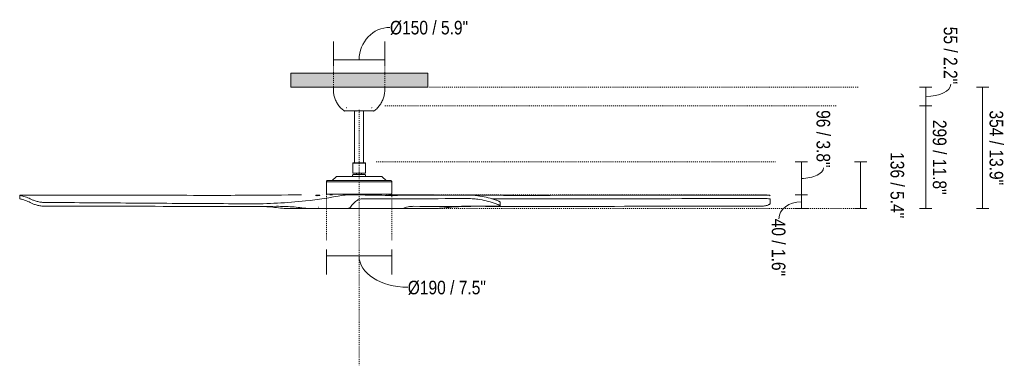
# Model space of a CAD drawing. Header units: millimetres. Extents: x 5604 to 14136, y -3258 to 7795.
# Tile 2 of 3: x 5604 to 8477, y 1189 to 2197. Entities that reach past the tile are written whole.
import ezdxf

# ---------------------------------------------------------------- set-up
doc = ezdxf.new("R2010")
doc.units = ezdxf.units.MM
doc.linetypes.add('Dash', pattern=[6, 3, -3])
for name, color, linetype, lineweight in [('Aparatos eléctricos', 7, 'Continuous', 15), ('Cotas', 7, 'Continuous', 9), ('Cotas-18', 7, 'Continuous', 9), ('Lighthing Fixture Detail Wide Black', 7, 'Continuous', 20), ('Techos', 7, 'Continuous', 15)]:
    doc.layers.add(name, color=color, linetype=linetype, lineweight=lineweight)
doc.layers.add('Lighthing Fixture Dim Grey Dash', color=7, linetype='Dash', lineweight=15, true_color=0xd2d2d2)
doc.styles.add('Arial Narrow', font='ARIALN.TTF', dxfattribs={"height": 39.6})
doc.dimstyles.new('FARO_-_2_2mm_Arial_Narrow_mm_Inch_Left', dxfattribs={"dimscale": 304.8, "dimtxt": 40.527867, "dimasz": 0, "dimexe": 0.177165, "dimexo": 0.0625, "dimgap": 0.029528, "dimtad": 1, "dimdec": 0, "dimzin": 0, "dimdsep": 46, "dimtxsty": 'Arial Narrow', "dimblk1": 'NONE', "dimblk2": 'NONE', "dimsah": 1, "dimcen": 0.09, "dimadec": 0, "dimazin": 0, "dimtfac": 1, "dimtdec": 4, "dimtix": 1, "dimtmove": 1, "dimatfit": 3, "dimfxl": 0.059055, "dimfxlon": 1, "dimtvp": 1, "dimtolj": 1, "dimtzin": 0, "dimarcsym": 2})
doc.dimstyles.new('FARO_-_2_2mm_Arial_Narrow_mm_Inch_Right', dxfattribs={"dimscale": 304.8, "dimtxt": 40.527867, "dimasz": 0, "dimexe": 0.059055, "dimexo": 0.0625, "dimgap": 0.029528, "dimtad": 1, "dimdec": 0, "dimzin": 0, "dimdsep": 46, "dimtxsty": 'Arial Narrow', "dimblk1": 'NONE', "dimblk2": 'NONE', "dimsah": 1, "dimcen": 0.09, "dimadec": 0, "dimazin": 0, "dimtfac": 1, "dimtdec": 4, "dimtix": 1, "dimtmove": 0, "dimatfit": 3, "dimfxl": 0.059055, "dimfxlon": 1, "dimtvp": 1, "dimtolj": 1, "dimtzin": 0, "dimarcsym": 2})
doc.dimstyles.new('FARO_-_2_2mm_Arial_Narrow_mm_Inch_Right_1', dxfattribs={"dimscale": 304.8, "dimtxt": 40.527867, "dimasz": 0, "dimexe": 0.059055, "dimexo": 0.0625, "dimgap": 0.029528, "dimtad": 1, "dimdec": 0, "dimzin": 0, "dimdsep": 46, "dimtxsty": 'Arial Narrow', "dimblk1": 'NONE', "dimblk2": 'NONE', "dimsah": 1, "dimcen": 0.09, "dimadec": 0, "dimazin": 0, "dimtfac": 1, "dimtdec": 4, "dimtix": 1, "dimtmove": 2, "dimatfit": 3, "dimfxl": 0.059055, "dimfxlon": 1, "dimtvp": 1, "dimtolj": 1, "dimtzin": 0, "dimarcsym": 2})
doc.dimstyles.new('FARO_-_2_2mm_Arial_Narrow_mm_Inch_Right_2', dxfattribs={"dimscale": 304.8, "dimtxt": 40.527867, "dimasz": 0, "dimexe": 0.059055, "dimexo": 0.0625, "dimgap": 0.029528, "dimtad": 1, "dimdec": 0, "dimzin": 0, "dimdsep": 46, "dimtxsty": 'Arial Narrow', "dimblk1": 'NONE', "dimblk2": 'NONE', "dimsah": 1, "dimcen": 0.09, "dimadec": 0, "dimazin": 0, "dimtfac": 1, "dimtdec": 4, "dimtix": 1, "dimtmove": 1, "dimatfit": 3, "dimfxl": 0.059055, "dimfxlon": 1, "dimtvp": 1, "dimtolj": 1, "dimtzin": 0, "dimarcsym": 2})

# ---------------------------------------------------------------- blocks, each defined once
blk = doc.blocks.new('34192 - 33461A ANDROS Anodized white ceiling fan-545737-Alzado_PDF')
at = {"layer": 'Aparatos eléctricos'}
for p, q in [((6519.3, 2000), (6519.3, 1993)), ((6669.3, 1993), (6669.3, 2000)), ((6550.8, 1930.4), (6637.9, 1930.4)), ((6581, 1930), (6581, 1779.6)), ((6584.7, 1930), (6586, 1930)), ((6594.3, 1930), (6595.8, 1930)), ((6607.6, 1779.6), (6607.6, 1930)), ((6576.9, 1779.6), (6575.9, 1778.6)), ((6575.9, 1778.6), (6575.9, 1748.6)), ((6575.9, 1778.6), (6612.8, 1778.6)), ((6576.9, 1779.6), (6611.7, 1779.6)), ((6612.8, 1778.6), (6611.7, 1779.6)), ((6612.8, 1748.6), (6612.8, 1778.6)), ((6499.2, 1724.2), (6499.2, 1691)), ((6499.2, 1724.2), (6689.5, 1724.2)), ((6527.3, 1738.7), (6515.3, 1727.6)), ((6529.6, 1739.6), (6532.3, 1739.6)), ((6529.6, 1739.6), (6659.1, 1739.6)), ((6575.5, 1742.3), (6575.5, 1739.6)), ((6575.9, 1748.6), (6612.8, 1748.6)), ((6586.9, 1748.6), (6586.9, 1745.6)), ((6601.8, 1745.6), (6601.8, 1748.6)), ((6613.2, 1739.6), (6613.2, 1742.3)), ((6654.2, 1739.6), (6659.1, 1739.6)), ((6673.4, 1727.6), (6661.4, 1738.7)), ((6689.5, 1691), (6689.5, 1724.2)), ((5604.3, 1684.7), (5604.3, 1674.4)), ((6487.9, 1685.8), (6487.9, 1685.8)), ((6509.4, 1685.8), (6509.1, 1685.8)), ((6512.2, 1687.7), (6514.2, 1685.8)), ((6559.6, 1685.6), (6559.6, 1685.8)), ((6569.2, 1685.8), (6559.6, 1685.8)), ((6569.2, 1685.8), (6589.1, 1685.8)), ((6646.1, 1685.8), (6646.3, 1685.8)), ((6646.5, 1685.8), (6648.4, 1685.8)), ((6674.5, 1685.8), (6676.5, 1687.7)), ((6684.3, 1685.8), (6680.3, 1685.8)), ((6684.3, 1685.5), (6684.3, 1685.8)), ((6696.3, 1685.8), (6684.3, 1685.8)), ((6696.3, 1685.8), (6759, 1685.8)), ((7793.8, 1661.6), (7793.8, 1668.2)), ((6444.7, 1645.8), (6376, 1645.8)), ((6546.9, 1645.8), (6444.7, 1645.8)), ((6560.3, 1645.8), (6546.9, 1645.8)), ((6562.3, 1645.8), (6561, 1645.8)), ((7006.1, 1653.2), (7006.1, 1664.2))]:
    blk.add_line(p, q, dxfattribs=at)
at = {"layer": 'Aparatos eléctricos', "flags": 128}
for points in [[(6550.8, 1930.4), (6548.4, 1932.3), (6546, 1934.3), (6543.7, 1936.4), (6541.4, 1938.6), (6539.3, 1940.9), (6537.3, 1943.2), (6535.3, 1945.7), (6533.5, 1948.2), (6531.8, 1950.8), (6530.1, 1953.4), (6528.6, 1956.2), (6527.2, 1958.9), (6525.9, 1961.8), (6524.7, 1964.7), (6523.6, 1967.6), (6522.6, 1970.5), (6521.8, 1973.5), (6521.1, 1976.6), (6520.5, 1979.6), (6520, 1982.7), (6519.7, 1985.8), (6519.5, 1988.9), (6519.4, 1992.1), (6519.3, 1993)], [(6669.3, 1993), (6669.3, 1989.9), (6669.1, 1986.8), (6668.8, 1983.7), (6668.4, 1980.6), (6667.8, 1977.5), (6667.1, 1974.5), (6666.3, 1971.4), (6665.4, 1968.5), (6664.3, 1965.5), (6663.2, 1962.6), (6661.9, 1959.8), (6660.5, 1957), (6659, 1954.3), (6657.4, 1951.6), (6655.7, 1949), (6653.9, 1946.4), (6652, 1944), (6650, 1941.6), (6647.9, 1939.3), (6645.7, 1937.1), (6643.4, 1934.9), (6641.1, 1932.9), (6638.6, 1931), (6637.9, 1930.4)], [(6552, 1930), (6551.9, 1930), (6551.9, 1930), (6551.8, 1930), (6551.7, 1930), (6551.6, 1930), (6551.5, 1930.1), (6551.5, 1930.1), (6551.4, 1930.1), (6551.3, 1930.1), (6551.3, 1930.2), (6551.2, 1930.2), (6551.1, 1930.2), (6551.1, 1930.3), (6551, 1930.3), (6550.9, 1930.3), (6550.9, 1930.4), (6550.8, 1930.4)], [(6557.8, 1940), (6557.8, 1940), (6557.7, 1940), (6557.7, 1940), (6557.6, 1940), (6557.6, 1940), (6557.6, 1940), (6557.5, 1940), (6557.5, 1940), (6557.5, 1940), (6557.4, 1940.1), (6557.4, 1940.1), (6557.3, 1940.1), (6557.3, 1940.1), (6557.3, 1940.1), (6557.2, 1940.2), (6557.2, 1940.2)], [(6558.2, 1940), (6558, 1940), (6557.9, 1940), (6557.8, 1940)], [(6557.9, 1940), (6558, 1940), (6558.1, 1940), (6558.3, 1940)], [(6630.3, 1940), (6630.5, 1940), (6630.7, 1940), (6630.8, 1940), (6630.8, 1940)], [(6630.8, 1940), (6630.7, 1940), (6630.6, 1940)], [(6631.5, 1940.2), (6631.5, 1940.2), (6631.4, 1940.1), (6631.4, 1940.1), (6631.4, 1940.1), (6631.3, 1940.1), (6631.3, 1940.1), (6631.2, 1940), (6631.2, 1940), (6631.2, 1940), (6631.1, 1940), (6631.1, 1940), (6631.1, 1940), (6631, 1940), (6631, 1940), (6630.9, 1940), (6630.9, 1940), (6630.9, 1940)], [(6637.9, 1930.4), (6637.8, 1930.4), (6637.7, 1930.3), (6637.7, 1930.3), (6637.6, 1930.2), (6637.5, 1930.2), (6637.5, 1930.2), (6637.4, 1930.1), (6637.3, 1930.1), (6637.3, 1930.1), (6637.2, 1930.1), (6637.1, 1930), (6637, 1930), (6637, 1930), (6636.9, 1930), (6636.8, 1930), (6636.7, 1930), (6636.7, 1930)], [(6499.2, 1724.2), (6499.1, 1724.3), (6499.1, 1724.5), (6499.2, 1724.6), (6499.2, 1724.7), (6499.2, 1724.8), (6499.2, 1725), (6499.2, 1725.1), (6499.3, 1725.2), (6499.3, 1725.3), (6499.3, 1725.5), (6499.4, 1725.6), (6499.4, 1725.7), (6499.5, 1725.8), (6499.5, 1725.9), (6499.6, 1726), (6499.7, 1726.2), (6499.8, 1726.3), (6499.8, 1726.4), (6499.9, 1726.5), (6500, 1726.6), (6500.1, 1726.7), (6500.2, 1726.7), (6500.3, 1726.8), (6500.4, 1726.9), (6500.5, 1727), (6500.6, 1727.1), (6500.7, 1727.1), (6500.8, 1727.2), (6500.9, 1727.3), (6501, 1727.3), (6501.1, 1727.4), (6501.3, 1727.4), (6501.4, 1727.4), (6501.5, 1727.5), (6501.6, 1727.5), (6501.8, 1727.5), (6501.9, 1727.6), (6502, 1727.6), (6502.1, 1727.6), (6502.3, 1727.6), (6502.4, 1727.6)], [(6502.4, 1727.6), (6502.4, 1727.6), (6502.7, 1727.6), (6503, 1727.6), (6503.5, 1727.6), (6504.2, 1727.6), (6504.7, 1727.6)], [(6686.3, 1727.6), (6686.3, 1727.6), (6686, 1727.6), (6685.7, 1727.6), (6685.2, 1727.6), (6684.5, 1727.6), (6683.7, 1727.6), (6682.8, 1727.6), (6681.7, 1727.6), (6680.4, 1727.6), (6679.1, 1727.6), (6677.6, 1727.6), (6675.9, 1727.6), (6674.2, 1727.6), (6672.3, 1727.6), (6670.3, 1727.6), (6668.1, 1727.6), (6665.9, 1727.6), (6663.5, 1727.6), (6661, 1727.6), (6658.4, 1727.6), (6655.7, 1727.6), (6653, 1727.6), (6650.1, 1727.6), (6647.1, 1727.6), (6644, 1727.6), (6640.9, 1727.6), (6637.7, 1727.6), (6634.4, 1727.6), (6631.1, 1727.6), (6627.7, 1727.6), (6624.2, 1727.6), (6620.7, 1727.6), (6617.2, 1727.6), (6613.6, 1727.6), (6610, 1727.6), (6606.3, 1727.6), (6602.7, 1727.6), (6599, 1727.6), (6595.3, 1727.6), (6591.7, 1727.6), (6588, 1727.6), (6584.3, 1727.6), (6580.7, 1727.6), (6577, 1727.6), (6573.4, 1727.6), (6569.9, 1727.6), (6566.4, 1727.6), (6562.9, 1727.6), (6559.4, 1727.6), (6556.1, 1727.6), (6552.8, 1727.6), (6549.5, 1727.6), (6546.3, 1727.6), (6543.2, 1727.6), (6540.2, 1727.6), (6537.3, 1727.6), (6534.4, 1727.6), (6531.7, 1727.6), (6529.1, 1727.6), (6526.5, 1727.6), (6524.1, 1727.6), (6521.8, 1727.6), (6519.6, 1727.6), (6517.5, 1727.6), (6515.5, 1727.6), (6513.7, 1727.6), (6512, 1727.6), (6510.4, 1727.6), (6509, 1727.6), (6507.7, 1727.6), (6506.5, 1727.6), (6505.5, 1727.6), (6504.6, 1727.6), (6503.9, 1727.6), (6503.3, 1727.6), (6502.8, 1727.6), (6502.5, 1727.6), (6502.4, 1727.6), (6502.4, 1727.6)], [(6527.3, 1738.7), (6527.4, 1738.8), (6527.5, 1738.9), (6527.7, 1739), (6527.8, 1739), (6527.9, 1739.1), (6528, 1739.2), (6528.1, 1739.2), (6528.2, 1739.3), (6528.4, 1739.4), (6528.5, 1739.4), (6528.6, 1739.4), (6528.8, 1739.5), (6528.9, 1739.5), (6529, 1739.5), (6529.2, 1739.6), (6529.3, 1739.6), (6529.4, 1739.6), (6529.6, 1739.6)], [(6575.5, 1742.3), (6575.5, 1742.4), (6575.5, 1742.5), (6575.5, 1742.7), (6575.5, 1742.8), (6575.6, 1742.9), (6575.6, 1743.1), (6575.6, 1743.2), (6575.7, 1743.3), (6575.7, 1743.4), (6575.8, 1743.6), (6575.8, 1743.7), (6575.9, 1743.8), (6575.9, 1743.9), (6576, 1744), (6576.1, 1744.1), (6576.2, 1744.3), (6576.2, 1744.4), (6576.3, 1744.5), (6576.4, 1744.6), (6576.5, 1744.7), (6576.6, 1744.7), (6576.7, 1744.8), (6576.8, 1744.9), (6576.9, 1745), (6577, 1745.1), (6577.2, 1745.1), (6577.3, 1745.2), (6577.4, 1745.3), (6577.5, 1745.3), (6577.6, 1745.4), (6577.8, 1745.4), (6577.9, 1745.5), (6578, 1745.5), (6578.1, 1745.5), (6578.3, 1745.6), (6578.4, 1745.6), (6578.5, 1745.6), (6578.7, 1745.6), (6578.8, 1745.6), (6578.8, 1745.6)], [(6578.8, 1745.6), (6578.9, 1745.6), (6578.9, 1745.6), (6579, 1745.6), (6579, 1745.6), (6579.2, 1745.6), (6579.3, 1745.6), (6579.5, 1745.6), (6579.6, 1745.6), (6579.8, 1745.6), (6580.1, 1745.6), (6580.3, 1745.6), (6580.6, 1745.6), (6580.9, 1745.6), (6581.2, 1745.6), (6581.6, 1745.6)], [(6609.8, 1745.6), (6609.8, 1745.6), (6609.8, 1745.6), (6609.7, 1745.6), (6609.6, 1745.6), (6609.5, 1745.6), (6609.4, 1745.6), (6609.2, 1745.6), (6609.1, 1745.6), (6608.9, 1745.6), (6608.6, 1745.6), (6608.4, 1745.6), (6608.1, 1745.6), (6607.8, 1745.6), (6607.5, 1745.6), (6607.1, 1745.6), (6606.8, 1745.6), (6606.4, 1745.6), (6606, 1745.6), (6605.6, 1745.6), (6605.1, 1745.6), (6604.7, 1745.6), (6604.2, 1745.6), (6603.7, 1745.6), (6603.2, 1745.6), (6602.7, 1745.6), (6602.2, 1745.6), (6601.7, 1745.6), (6601.1, 1745.6), (6600.5, 1745.6), (6600, 1745.6), (6599.4, 1745.6), (6598.8, 1745.6), (6598.2, 1745.6), (6597.6, 1745.6), (6597, 1745.6), (6596.4, 1745.6), (6595.8, 1745.6), (6595.1, 1745.6), (6594.5, 1745.6), (6593.9, 1745.6), (6593.3, 1745.6), (6592.7, 1745.6), (6592, 1745.6), (6591.4, 1745.6), (6590.8, 1745.6), (6590.2, 1745.6), (6589.6, 1745.6), (6589, 1745.6), (6588.5, 1745.6), (6587.9, 1745.6), (6587.3, 1745.6), (6586.8, 1745.6), (6586.3, 1745.6), (6585.7, 1745.6), (6585.2, 1745.6), (6584.7, 1745.6), (6584.3, 1745.6), (6583.8, 1745.6), (6583.3, 1745.6), (6582.9, 1745.6), (6582.5, 1745.6), (6582.1, 1745.6), (6581.7, 1745.6), (6581.4, 1745.6), (6581.1, 1745.6), (6580.8, 1745.6), (6580.5, 1745.6), (6580.2, 1745.6), (6580, 1745.6), (6579.7, 1745.6), (6579.5, 1745.6), (6579.4, 1745.6), (6579.2, 1745.6), (6579.1, 1745.6), (6579, 1745.6), (6578.9, 1745.6), (6578.9, 1745.6), (6578.9, 1745.6), (6578.8, 1745.6)], [(6607.3, 1745.6), (6607.6, 1745.6), (6607.9, 1745.6), (6608.2, 1745.6), (6608.5, 1745.6), (6608.7, 1745.6), (6609, 1745.6), (6609.1, 1745.6), (6609.3, 1745.6), (6609.5, 1745.6), (6609.6, 1745.6), (6609.7, 1745.6), (6609.8, 1745.6), (6609.8, 1745.6), (6609.8, 1745.6), (6609.8, 1745.6)], [(6609.8, 1745.6), (6610, 1745.6), (6610.1, 1745.6), (6610.2, 1745.6), (6610.4, 1745.6), (6610.5, 1745.5), (6610.6, 1745.5), (6610.8, 1745.5), (6610.9, 1745.4), (6611, 1745.4), (6611.1, 1745.3), (6611.3, 1745.3), (6611.4, 1745.2), (6611.5, 1745.2), (6611.6, 1745.1), (6611.7, 1745), (6611.8, 1744.9), (6611.9, 1744.9), (6612.1, 1744.8), (6612.1, 1744.7), (6612.2, 1744.6), (6612.3, 1744.5), (6612.4, 1744.4), (6612.5, 1744.3), (6612.6, 1744.2), (6612.7, 1744.1), (6612.7, 1743.9), (6612.8, 1743.8), (6612.9, 1743.7), (6612.9, 1743.6), (6613, 1743.5), (6613, 1743.3), (6613, 1743.2), (6613.1, 1743.1), (6613.1, 1743), (6613.1, 1742.8), (6613.2, 1742.7), (6613.2, 1742.6), (6613.2, 1742.4), (6613.2, 1742.3), (6613.2, 1742.3)], [(6659.1, 1739.6), (6659.3, 1739.6), (6659.4, 1739.6), (6659.5, 1739.6), (6659.7, 1739.5), (6659.8, 1739.5), (6659.9, 1739.5), (6660.1, 1739.4), (6660.2, 1739.4), (6660.3, 1739.3), (6660.5, 1739.3), (6660.6, 1739.2), (6660.7, 1739.2), (6660.8, 1739.1), (6660.9, 1739), (6661.1, 1738.9), (6661.2, 1738.9), (6661.3, 1738.8), (6661.4, 1738.7)], [(6684.1, 1727.6), (6684.8, 1727.6), (6685.4, 1727.6), (6685.9, 1727.6), (6686.2, 1727.6), (6686.3, 1727.6), (6686.3, 1727.6)], [(6686.3, 1727.6), (6686.5, 1727.6), (6686.6, 1727.6), (6686.7, 1727.6), (6686.8, 1727.6), (6687, 1727.5), (6687.1, 1727.5), (6687.2, 1727.5), (6687.3, 1727.4), (6687.5, 1727.4), (6687.6, 1727.3), (6687.7, 1727.3), (6687.8, 1727.2), (6687.9, 1727.2), (6688, 1727.1), (6688.1, 1727), (6688.3, 1727), (6688.4, 1726.9), (6688.5, 1726.8), (6688.5, 1726.7), (6688.6, 1726.6), (6688.7, 1726.5), (6688.8, 1726.4), (6688.9, 1726.3), (6689, 1726.2), (6689, 1726.1), (6689.1, 1726), (6689.2, 1725.9), (6689.2, 1725.8), (6689.3, 1725.7), (6689.3, 1725.6), (6689.4, 1725.4), (6689.4, 1725.3), (6689.4, 1725.2), (6689.5, 1725.1), (6689.5, 1724.9), (6689.5, 1724.8), (6689.5, 1724.7), (6689.5, 1724.6), (6689.5, 1724.4), (6689.5, 1724.3), (6689.5, 1724.2)], [(6502.5, 1687.7), (6502.4, 1687.7), (6502.3, 1687.7), (6502.1, 1687.7), (6502, 1687.7), (6501.9, 1687.7), (6501.7, 1687.8), (6501.6, 1687.8), (6501.5, 1687.8), (6501.4, 1687.9), (6501.2, 1687.9), (6501.1, 1688), (6501, 1688), (6500.9, 1688.1), (6500.7, 1688.2), (6500.6, 1688.2), (6500.5, 1688.3), (6500.4, 1688.4), (6500.3, 1688.5), (6500.2, 1688.6), (6500.1, 1688.7), (6500, 1688.8), (6499.9, 1688.9), (6499.8, 1689), (6499.8, 1689.1), (6499.7, 1689.2), (6499.6, 1689.3), (6499.6, 1689.5), (6499.5, 1689.6), (6499.4, 1689.7), (6499.4, 1689.8), (6499.3, 1689.9), (6499.3, 1690.1), (6499.3, 1690.2), (6499.2, 1690.3), (6499.2, 1690.5), (6499.2, 1690.6), (6499.2, 1690.7), (6499.2, 1690.9), (6499.2, 1691), (6499.2, 1691)], [(6504.8, 1687.7), (6504.1, 1687.7), (6503.5, 1687.7), (6503, 1687.7), (6502.7, 1687.7), (6502.6, 1687.7), (6502.5, 1687.7)], [(6502.5, 1687.7), (6502.6, 1687.7), (6502.8, 1687.7), (6503.2, 1687.7), (6503.7, 1687.7), (6504.4, 1687.7), (6505.2, 1687.7), (6506.1, 1687.7), (6507.2, 1687.7), (6508.4, 1687.7), (6509.8, 1687.7), (6511.3, 1687.7), (6512.9, 1687.7), (6514.7, 1687.7), (6516.6, 1687.7), (6518.6, 1687.7), (6520.7, 1687.7), (6523, 1687.7), (6525.3, 1687.7), (6527.8, 1687.7), (6530.4, 1687.7), (6533.1, 1687.7), (6535.9, 1687.7), (6538.7, 1687.7), (6541.7, 1687.7), (6544.7, 1687.7), (6547.9, 1687.7), (6551.1, 1687.7), (6554.4, 1687.7), (6557.7, 1687.7), (6561.1, 1687.7), (6564.5, 1687.7), (6568, 1687.7), (6571.6, 1687.7), (6575.1, 1687.7), (6578.7, 1687.7), (6582.4, 1687.7), (6586, 1687.7), (6589.7, 1687.7), (6593.4, 1687.7), (6597, 1687.7), (6600.7, 1687.7), (6604.4, 1687.7), (6608, 1687.7), (6611.6, 1687.7), (6615.2, 1687.7), (6618.8, 1687.7), (6622.3, 1687.7), (6625.8, 1687.7), (6629.2, 1687.7), (6632.5, 1687.7), (6635.9, 1687.7), (6639.1, 1687.7), (6642.3, 1687.7), (6645.4, 1687.7), (6648.4, 1687.7), (6651.3, 1687.7), (6654.1, 1687.7), (6656.9, 1687.7), (6659.5, 1687.7), (6662, 1687.7), (6664.5, 1687.7), (6666.8, 1687.7), (6669, 1687.7), (6671.1, 1687.7), (6673, 1687.7), (6674.8, 1687.7), (6676.5, 1687.7), (6678.1, 1687.7), (6679.5, 1687.7), (6680.8, 1687.7), (6682, 1687.7), (6683, 1687.7), (6683.9, 1687.7), (6684.6, 1687.7), (6685.2, 1687.7), (6685.7, 1687.7), (6686, 1687.7), (6686.1, 1687.7), (6686.1, 1687.7)], [(6517, 1685.8), (6514.9, 1685.8), (6512.8, 1685.8), (6510.9, 1685.8), (6509.4, 1685.8)], [(6648.9, 1685.8), (6648.7, 1685.8), (6647.8, 1685.8), (6646.3, 1685.8), (6644.5, 1685.8)], [(6686.1, 1687.7), (6686.1, 1687.7), (6685.9, 1687.7), (6685.5, 1687.7), (6685, 1687.7), (6684.3, 1687.7), (6683.5, 1687.7)], [(6689.5, 1691), (6689.5, 1690.9), (6689.5, 1690.8), (6689.5, 1690.6), (6689.5, 1690.5), (6689.5, 1690.4), (6689.4, 1690.2), (6689.4, 1690.1), (6689.4, 1690), (6689.3, 1689.9), (6689.3, 1689.7), (6689.2, 1689.6), (6689.2, 1689.5), (6689.1, 1689.4), (6689, 1689.2), (6688.9, 1689.1), (6688.9, 1689), (6688.8, 1688.9), (6688.7, 1688.8), (6688.6, 1688.7), (6688.5, 1688.6), (6688.4, 1688.5), (6688.3, 1688.4), (6688.2, 1688.4), (6688.1, 1688.3), (6688, 1688.2), (6687.9, 1688.1), (6687.7, 1688.1), (6687.6, 1688), (6687.5, 1687.9), (6687.4, 1687.9), (6687.2, 1687.8), (6687.1, 1687.8), (6687, 1687.8), (6686.9, 1687.7), (6686.7, 1687.7), (6686.6, 1687.7), (6686.5, 1687.7), (6686.3, 1687.7), (6686.2, 1687.7), (6686.1, 1687.7)], [(6475.6, 1650.3), (6476.9, 1649.6), (6477.3, 1649.4)]]:
    blk.add_lwpolyline(points, dxfattribs=at)
at = {"layer": 'Aparatos eléctricos'}
for centre, ratio, start_param, end_param in [((6426.5, 1609.3), 0.803956, 0.000039, 0.007968), ((6589.1, 1609.3), 0.317147, 6.279182, 6.283146), ((6759, 1609.3), 0.999963, 6.275218, 6.283146)]:
    blk.add_ellipse(centre, major_axis=(0, 76.5), ratio=ratio, start_param=start_param, end_param=end_param, dxfattribs=at)
for points, knots in [([(5614.5, 1685.3), (5612.2, 1685.3), (5608.3, 1685.3), (5604.3, 1685.1), (5603.9, 1684.5), (5606.9, 1683.6), (5609.1, 1683.2)], [-1, -1, -1, -1, -0.785714, -0.571429, -0.285714, 0, 0, 0, 0]), ([(5614.5, 1685.3), (5696.6, 1685.1), (5881.3, 1684.6), (6066, 1684.4), (6168.6, 1684.3)], [0, 0, 0, 0, 0.444444, 1, 1, 1, 1]), ([(6168.6, 1684.3), (6203, 1684.3), (6288.8, 1684.5), (6374.5, 1685.3), (6426, 1685.8)], [0, 0, 0, 0, 0.4, 1, 1, 1, 1]), ([(6546.9, 1684.4), (6510.8, 1677.6), (6420, 1664.1), (6328.6, 1659.4), (6273.7, 1659.7)], [0, 0, 0, 0, 0.4, 1, 1, 1, 1]), ([(6478.7, 1684.6), (6478.2, 1684.6), (6477, 1684.7), (6474.5, 1684.8), (6471.9, 1684.7), (6469.9, 1684.6), (6468.7, 1684.4), (6467.6, 1684.3), (6466.9, 1684.1), (6467, 1683.9), (6467.7, 1683.7), (6468.2, 1683.6)], [0, 0, 0, 0, 0.125, 0.25, 0.375, 0.5, 0.5625, 0.625, 0.75, 0.875, 1, 1, 1, 1]), ([(6479.9, 1684.1), (6479.8, 1684.1), (6479.6, 1684), (6479.1, 1683.8), (6478.3, 1683.7), (6477.3, 1683.6), (6476.2, 1683.5), (6474.6, 1683.4), (6472.4, 1683.4), (6470, 1683.4), (6468.7, 1683.5), (6468.2, 1683.6)], [-0.75, -0.75, -0.75, -0.75, -0.6875, -0.625, -0.5625, -0.5, -0.4375, -0.375, -0.25, -0.125, 0, 0, 0, 0]), ([(6478.7, 1684.6), (6479.2, 1684.5), (6479.8, 1684.4), (6480, 1684.3), (6480, 1684.2), (6480, 1684.2)], [-1, -1, -1, -1, -0.875, -0.8125, -0.7997237, -0.7997237, -0.7997237, -0.7997237]), ([(6559.8, 1685.6), (6558.9, 1685.6), (6556.8, 1685.5), (6553.4, 1685.3), (6551.2, 1685.1), (6550.2, 1685)], [0.0439989, 0.0439989, 0.0439989, 0.0439989, 0.3333333, 0.6666667, 1, 1, 1, 1]), ([(6690.8, 1684.3), (6677.3, 1684.3), (6643.4, 1684.5), (6609.6, 1685.3), (6589.3, 1685.8)], [0, 0, 0, 0, 0.4, 1, 1, 1, 1]), ([(6909.4, 1675), (6853, 1674.7), (6751.5, 1674.4), (6649.9, 1674.4), (6604.8, 1674.5)], [-1, -1, -1, -1, -0.444444, 0, 0, 0, 0]), ([(6684.3, 1685.6), (6683.8, 1685.5), (6682.8, 1685.5), (6681.9, 1685.3), (6681.8, 1685.1), (6681.9, 1685)], [0.0653044, 0.0653044, 0.0653044, 0.0653044, 0.3333333, 0.6666667, 1, 1, 1, 1]), ([(6909.4, 1685.3), (6877, 1685.1), (6804.2, 1684.6), (6731.3, 1684.4), (6690.8, 1684.3)], [0, 0, 0, 0, 0.444444, 1, 1, 1, 1]), ([(6909.4, 1685.3), (6910.3, 1685.3), (6913, 1685.3), (6919.9, 1685.1), (6929.8, 1684.5), (6937.3, 1683.6), (6940.9, 1683.2)], [-1, -1, -1, -1, -0.785714, -0.571429, -0.285714, 0, 0, 0, 0]), ([(6940.9, 1672.8), (6938.2, 1673.1), (6932.7, 1673.8), (6923.4, 1674.5), (6914.6, 1675), (6910.6, 1675), (6909.4, 1675)], [-1, -1, -1, -1, -0.785714, -0.571429, -0.285714, 0, 0, 0, 0]), ([(7079.7, 1684.3), (7037, 1684.3), (6985.6, 1684.4), (6934.2, 1684.6), (6925.4, 1684.7)], [0, 0, 0, 0, 0.4, 0.4819021, 0.4819021, 0.4819021, 0.4819021]), ([(7769, 1675), (7591.2, 1674.7), (7328.6, 1674.4), (7066, 1674.4), (6981.3, 1674.4)], [-1, -1, -1, -1, -0.4444444, -0.1798911, -0.1798911, -0.1798911, -0.1798911]), ([(7769, 1685.3), (7666.9, 1685.1), (7437.1, 1684.6), (7207.4, 1684.4), (7079.7, 1684.3)], [0, 0, 0, 0, 0.444444, 1, 1, 1, 1]), ([(7769, 1685.3), (7771.8, 1685.3), (7777.4, 1685.3), (7785.6, 1685.1), (7792.1, 1684.5), (7793.8, 1683.6), (7793.8, 1683.2)], [-1, -1, -1, -1, -0.785714, -0.571429, -0.285714, 0, 0, 0, 0]), ([(7793.8, 1672.8), (7793.8, 1673.1), (7792.9, 1673.8), (7788.4, 1674.5), (7780.2, 1675), (7772.8, 1675), (7769, 1675)], [-1, -1, -1, -1, -0.785714, -0.571429, -0.285714, 0, 0, 0, 0]), ([(6273.7, 1659.7), (6193.7, 1660.1), (6033.6, 1661.1), (5833.5, 1662.5), (5713.5, 1663.4), (5673.5, 1663.7)], [0, 0, 0, 0, 0.4, 0.8, 1, 1, 1, 1]), ([(5673.5, 1652.7), (5774.2, 1652.6), (6000.8, 1652.2), (6227.4, 1652.2), (6353.3, 1652.3)], [0, 0, 0, 0, 0.444444, 1, 1, 1, 1]), ([(6376, 1645.8), (6361, 1648), (6344.1, 1649.9), (6327.1, 1651.1), (6325.1, 1651.2)], [-1, -1, -1, -1, -0.5, -0.4350825, -0.4350825, -0.4350825, -0.4350825]), ([(6569.2, 1649.6), (6568.9, 1649.1), (6568.2, 1648.3), (6566.9, 1647.5), (6565.7, 1646.9), (6564.4, 1646.5), (6562.6, 1646), (6561.2, 1645.9), (6560.3, 1645.8)], [-1, -1, -1, -1, -0.75, -0.625, -0.5, -0.375, -0.25, -0.0462868, -0.0462868, -0.0462868, -0.0462868]), ([(6720.2, 1645.8), (6717.5, 1645.8), (6711.8, 1645.8), (6702.4, 1645.8), (6691.7, 1645.8), (6679.2, 1645.8), (6665.4, 1645.8), (6650.9, 1645.8), (6636, 1645.8), (6615.9, 1645.8), (6590.5, 1645.8), (6570.2, 1645.8), (6560.3, 1645.8)], [-1, -1, -1, -1, -0.9166667, -0.8333333, -0.75, -0.6666667, -0.5833333, -0.5, -0.4166667, -0.3333333, -0.1666667, -0.0034914, -0.0034914, -0.0034914, -0.0034914]), ([(7004.9, 1652.7), (6967.8, 1652.6), (6884.1, 1652.2), (6800.5, 1652.2), (6754, 1652.3)], [0, 0, 0, 0, 0.444444, 1, 1, 1, 1]), ([(7769, 1652.7), (7645.4, 1652.6), (7367, 1652.2), (7088.8, 1652.2), (6934.1, 1652.3)], [0, 0, 0, 0, 0.444444, 1, 1, 1, 1])]:
    blk.add_open_spline(points, degree=3, knots=knots, dxfattribs=at)
for points in [[(5609.1, 1672.8), (5607.5, 1673.1), (5605, 1673.8), (5604.2, 1674.2), (5604.3, 1674.4)], [(5609.1, 1683.2), (5614.1, 1682), (5624.1, 1679.1), (5633.9, 1674.9), (5638.7, 1672.4)], [(5638.7, 1661.6), (5633.9, 1664.2), (5624.1, 1668.6), (5614.1, 1671.6), (5609.1, 1672.8)], [(5638.7, 1672.4), (5639.8, 1671.9), (5642.3, 1670.7), (5646.8, 1669), (5651.9, 1667.4), (5657.4, 1665.9), (5663, 1664.7), (5668.5, 1663.9), (5671.9, 1663.7), (5673.5, 1663.7)], [(6550.2, 1685), (6549.6, 1684.9), (6548.5, 1684.7), (6547.4, 1684.5), (6546.9, 1684.4)], [(6604.8, 1674.5), (6601.7, 1674.5), (6595.6, 1673.4), (6586.5, 1668.7), (6577.7, 1660.9), (6572, 1653.7), (6569.2, 1649.6)], [(6681.9, 1685), (6681.9, 1684.9), (6682, 1684.7), (6682.3, 1684.5), (6682.5, 1684.4)], [(6682.5, 1684.4), (6682.6, 1684.4), (6682.6, 1684.4), (6682.6, 1684.4)], [(6865.1, 1685), (6829.9, 1685.2), (6794.8, 1685.5), (6759.6, 1685.8)], [(6940.9, 1683.2), (6949, 1682), (6965.1, 1679.1), (6981, 1674.9), (6988.8, 1672.4)], [(6988.8, 1661.6), (6981, 1664.2), (6965.1, 1668.6), (6949, 1671.6), (6940.9, 1672.8)], [(6988.8, 1672.4), (6990.6, 1671.9), (6993.9, 1670.7), (6998.3, 1669), (7001.9, 1667.4), (7004.5, 1665.9), (7006, 1664.7), (7006.2, 1664.2), (7006, 1664)], [(7793.8, 1661.6), (7793.8, 1664.2), (7793.8, 1668.6), (7793.8, 1671.6), (7793.8, 1672.8)], [(5673.5, 1652.7), (5671.9, 1652.7), (5668.5, 1652.9), (5663, 1653.7), (5657.4, 1654.9), (5651.9, 1656.4), (5646.8, 1658.1), (5642.3, 1659.9), (5639.8, 1661.1), (5638.7, 1661.6)], [(6444.7, 1645.8), (6429.5, 1648), (6399.1, 1651.4), (6368.6, 1652.4), (6353.3, 1652.3)], [(6720.2, 1645.8), (6725.8, 1648), (6737.1, 1651.4), (6748.3, 1652.4), (6754, 1652.3)], [(6821.8, 1645.8), (6816.7, 1645.8), (6806.4, 1645.8), (6791.1, 1645.8), (6776.5, 1645.8), (6763.1, 1645.8), (6751.1, 1645.8), (6740.1, 1645.8), (6729.9, 1645.8), (6723.5, 1645.8), (6720.4, 1645.8)], [(6821.8, 1645.8), (6840.5, 1648), (6877.8, 1651.4), (6915.3, 1652.4), (6934.1, 1652.3)], [(7004.9, 1652.7), (7005.5, 1652.7), (7006.2, 1652.9), (7006, 1653.7), (7004.5, 1654.9), (7001.9, 1656.4), (6998.3, 1658.1), (6993.9, 1659.9), (6990.6, 1661.1), (6988.8, 1661.6)], [(7769, 1652.7), (7771, 1652.7), (7774.8, 1652.9), (7780.2, 1653.7), (7784.9, 1654.9), (7788.8, 1656.4), (7791.6, 1658.1), (7793.4, 1659.9), (7793.8, 1661.1), (7793.8, 1661.6)]]:
    blk.add_open_spline(points, degree=3, dxfattribs=at)
blk = doc.blocks.new('DIMBLOCK1-Alzado_PDF')
at = {"layer": 'Cotas-18', "color": 251, "true_color": 0x5b5b5b}
for p, q in [((6519.3, 2079.4), (6519.3, 2133.4)), ((6669.3, 2079.4), (6669.3, 2133.4)), ((6519.3, 2079.4), (6669.3, 2079.4)), ((6519.3, 2079.4), (6519.3, 2061.4)), ((6669.3, 2079.4), (6669.3, 2061.4))]:
    blk.add_line(p, q, dxfattribs=at)
blk.add_ellipse((6684.4, 2079.4), major_axis=(0, 94.8), ratio=0.949271, start_param=0, end_param=1.570796, dxfattribs=at)
at = {"layer": 'Cotas-18', "color": 0, "insert": (6684.4, 2193.2), "char_height": 39.6, "width": 274.046, "attachment_point": 1, "line_spacing_factor": 0.974696, "style": 'Arial Narrow'}
blk.add_mtext('Ø150 / 5.9"', dxfattribs=at)
blk = doc.blocks.new('_None')
blk = doc.blocks.new('DIMBLOCK2-Alzado_PDF')
at = {"layer": 'Cotas-18', "color": 251, "true_color": 0x5b5b5b}
for p, q in [((6499.1, 1508), (6499.1, 1526)), ((6689.5, 1508), (6689.5, 1526)), ((6499.1, 1508), (6689.5, 1508)), ((6499.1, 1508), (6499.1, 1454)), ((6689.5, 1508), (6689.5, 1454))]:
    blk.add_line(p, q, dxfattribs=at)
blk.add_ellipse((6736.3, 1508), major_axis=(142, 0), ratio=0.645479, start_param=3.141593, end_param=4.712389, dxfattribs=at)
at = {"layer": 'Cotas-18', "color": 0, "insert": (6736.3, 1435.3), "char_height": 39.6, "width": 274.046, "attachment_point": 1, "line_spacing_factor": 0.974696, "style": 'Arial Narrow'}
blk.add_mtext('Ø190 / 7.5"', dxfattribs=at)
blk = doc.blocks.new('DIMBLOCK3-Alzado_PDF')
at = {"layer": 'Cotas-18', "color": 251, "true_color": 0x5b5b5b}
for p, q in [((8413.4, 2000), (8395.4, 2000)), ((8413.4, 1645.8), (8413.4, 2000)), ((8413.4, 2000), (8431.4, 2000)), ((8413.4, 1645.8), (8395.4, 1645.8)), ((8413.4, 1645.8), (8431.4, 1645.8))]:
    blk.add_line(p, q, dxfattribs=at)
at = {"layer": 'Cotas-18', "color": 0, "insert": (8473.6, 1931.9), "char_height": 39.6, "width": 261.694, "attachment_point": 1, "rotation": 270, "line_spacing_factor": 0.974696, "style": 'Arial Narrow'}
blk.add_mtext('354 / 13.9"', dxfattribs=at)
blk = doc.blocks.new('DIMBLOCK4-Alzado_PDF')
at = {"layer": 'Cotas-18', "color": 251, "true_color": 0x5b5b5b}
for p, q in [((8057.7, 1781.8), (8039.7, 1781.8)), ((8057.7, 1645.8), (8057.7, 1781.8)), ((8057.7, 1781.8), (8075.7, 1781.8)), ((8057.7, 1645.8), (8039.7, 1645.8)), ((8057.7, 1645.8), (8075.7, 1645.8))]:
    blk.add_line(p, q, dxfattribs=at)
at = {"layer": 'Cotas-18', "color": 0, "insert": (8184.6, 1810.3), "char_height": 39.6, "width": 231.588, "attachment_point": 1, "rotation": 270, "line_spacing_factor": 0.974696, "style": 'Arial Narrow'}
blk.add_mtext('136 / 5.4"', dxfattribs=at)
blk = doc.blocks.new('DIMBLOCK5-Alzado_PDF')
at = {"layer": 'Cotas-18', "color": 251, "true_color": 0x5b5b5b}
for p, q in [((8247.9, 1945), (8229.9, 1945)), ((8247.9, 1645.8), (8247.9, 1945)), ((8247.9, 1945), (8265.9, 1945)), ((8247.9, 1645.8), (8229.9, 1645.8)), ((8247.9, 1645.8), (8265.9, 1645.8))]:
    blk.add_line(p, q, dxfattribs=at)
at = {"layer": 'Cotas-18', "color": 0, "insert": (8308, 1904.4), "char_height": 39.6, "width": 261.694, "attachment_point": 1, "rotation": 270, "line_spacing_factor": 0.974696, "style": 'Arial Narrow'}
blk.add_mtext('299 / 11.8"', dxfattribs=at)
blk = doc.blocks.new('DIMBLOCK6-Alzado_PDF')
at = {"layer": 'Cotas-18', "color": 251, "true_color": 0x5b5b5b}
for p, q in [((7885, 1685.8), (7867, 1685.8)), ((7885, 1645.8), (7885, 1685.8)), ((7885, 1685.8), (7903, 1685.8)), ((7885, 1645.8), (7867, 1645.8)), ((7885, 1645.8), (7903, 1645.8))]:
    blk.add_line(p, q, dxfattribs=at)
blk.add_ellipse((7885, 1616.3), major_axis=(-65.8, 0), ratio=0.752492, start_param=4.712389, end_param=6.283185, dxfattribs=at)
at = {"layer": 'Cotas-18', "color": 0, "insert": (7838.2, 1616.3), "char_height": 39.6, "width": 201.481, "attachment_point": 1, "rotation": 270, "line_spacing_factor": 0.974696, "style": 'Arial Narrow'}
blk.add_mtext('40 / 1.6"', dxfattribs=at)
blk = doc.blocks.new('DIMBLOCK7-Alzado_PDF')
at = {"layer": 'Cotas-18', "color": 251, "true_color": 0x5b5b5b}
for p, q in [((7885, 1781.8), (7867, 1781.8)), ((7885, 1685.8), (7885, 1781.8)), ((7885, 1781.8), (7903, 1781.8)), ((7885, 1685.8), (7867, 1685.8)), ((7885, 1685.8), (7903, 1685.8))]:
    blk.add_line(p, q, dxfattribs=at)
blk.add_ellipse((7885, 1765), major_axis=(-64.7, 0), ratio=0.482347, start_param=1.570796, end_param=3.141593, dxfattribs=at)
at = {"layer": 'Cotas-18', "color": 0, "insert": (7968.7, 1932.9), "char_height": 39.6, "width": 201.481, "attachment_point": 1, "rotation": 270, "line_spacing_factor": 0.974696, "style": 'Arial Narrow'}
blk.add_mtext('96 / 3.8"', dxfattribs=at)
blk = doc.blocks.new('DIMBLOCK8-Alzado_PDF')
at = {"layer": 'Cotas-18', "color": 251, "true_color": 0x5b5b5b}
for p, q in [((8247.9, 2000), (8229.9, 2000)), ((8247.9, 1945), (8247.9, 2000)), ((8247.9, 2000), (8265.9, 2000)), ((8247.9, 1945), (8229.9, 1945)), ((8247.9, 1945), (8265.9, 1945))]:
    blk.add_line(p, q, dxfattribs=at)
blk.add_ellipse((8247.9, 2008.1), major_axis=(72.9, 0), ratio=0.487907, start_param=4.712389, end_param=6.283185, dxfattribs=at)
at = {"layer": 'Cotas-18', "color": 0, "insert": (8339.8, 2176), "char_height": 39.6, "width": 201.481, "attachment_point": 1, "rotation": 270, "line_spacing_factor": 0.974696, "style": 'Arial Narrow'}
blk.add_mtext('55 / 2.2"', dxfattribs=at)

msp = doc.modelspace()

# ---------------------------------------------------------------- hatches: boundary and pattern name
at = {"layer": 'Techos', "true_color": 0xe8e8e8}
msp.add_hatch(color=254, dxfattribs=at).paths.add_polyline_path([(6589, 2000), (6795, 2000), (6795, 2040.5), (6395, 2040.5), (6395, 2000), (6583.8, 2000)])

# ---------------------------------------------------------------- linework, layer by layer
at = {"layer": 'Lighthing Fixture Detail Wide Black'}
msp.add_line((6599, 1672.6), (6599.8, 1672.6), dxfattribs=at)
at = {"layer": 'Lighthing Fixture Dim Grey Dash'}
for p, q in [((6519.3, 2000), (6519.3, 2120)), ((6669.3, 2000), (6669.3, 2080)), ((6793.3, 2000), (8053.3, 2000)), ((6594.1, 1934), (6594.1, 1188.7)), ((6669.1, 1945), (7989.1, 1945)), ((6644.1, 1781.8), (7809.1, 1781.8)), ((6499.1, 1693.6), (6499.1, 1553.6)), ((6689.5, 1693.6), (6689.5, 1553.6)), ((6700.4, 1685.8), (7784.3, 1685.8)), ((6703.3, 1645.8), (8053.3, 1645.8))]:
    msp.add_line(p, q, dxfattribs=at)
at = {"layer": 'Techos'}
for p, q in [((6395, 2040.5), (6795, 2040.5)), ((6395, 2000), (6395, 2040.5)), ((6795, 2040.5), (6795, 2000)), ((6795, 2000), (6395, 2000))]:
    msp.add_line(p, q, dxfattribs=at)

# ---------------------------------------------------------------- block references
at = {"layer": 'Aparatos eléctricos'}
msp.add_blockref('34192 - 33461A ANDROS Anodized white ceiling fan-545737-Alzado_PDF', (0, 0), dxfattribs=at)

# ---------------------------------------------------------------- dimensions: what is measured, and where the dimension line sits
at = {"layer": 'Cotas', "color": 251, "true_color": 0x5b5b5b}
for base, p1, p2, override, picture, middle in [((6669.3, 2079.4), (6519.3, 2061.4), (6669.3, 2061.4), {"dimpost": '<>', "dimfxl": 149.995538}, 'DIMBLOCK1-Alzado_PDF', (6821.4, 2166.8)), ((6689.5, 1508), (6499.1, 1526), (6689.5, 1526), {"dimpost": '<>', "dimfxl": 190.342351}, 'DIMBLOCK2-Alzado_PDF', (6873.4, 1408.9))]:
    dim = msp.add_linear_dim(base=base, p1=p1, p2=p2, text='Ø<>', dimstyle='FARO_-_2_2mm_Arial_Narrow_mm_Inch_Left', override=override, dxfattribs=at)
    dim.commit()
    dim.dimension.update_dxf_attribs({"geometry": picture, "text_midpoint": middle, "dimtype": 160})
for base, p1, p2, dimstyle, override, picture, middle in [((8247.9, 2000), (8229.9, 1945), (8229.9, 2000), 'FARO_-_2_2mm_Arial_Narrow_mm_Inch_Right_2', {"dimtad": 4, "dimpost": '<>', "dimfxl": 55}, 'DIMBLOCK8-Alzado_PDF', (8313.4, 2075.2)), ((7885, 1781.8), (7867, 1685.8), (7867, 1781.8), 'FARO_-_2_2mm_Arial_Narrow_mm_Inch_Right_2', {"dimtad": 4, "dimpost": '<>', "dimfxl": 96}, 'DIMBLOCK7-Alzado_PDF', (7942.3, 1832.2)), ((8057.7, 1781.8), (8039.7, 1645.8), (8039.7, 1781.8), 'FARO_-_2_2mm_Arial_Narrow_mm_Inch_Right_1', {"dimtad": 4, "dimpost": '<>', "dimfxl": 136}, 'DIMBLOCK4-Alzado_PDF', (8158.2, 1694.5)), ((7885, 1685.8), (7903, 1645.8), (7867, 1685.8), 'FARO_-_2_2mm_Arial_Narrow_mm_Inch_Right_2', {"dimtad": 4, "dimpost": '<>', "dimfxl": 53.814496}, 'DIMBLOCK6-Alzado_PDF', (7811.8, 1515.5))]:
    dim = msp.add_linear_dim(base=base, p1=p1, p2=p2, angle=90, dimstyle=dimstyle, override=override, dxfattribs=at)
    dim.commit()
    dim.dimension.update_dxf_attribs({"geometry": picture, "text_midpoint": middle, "dimtype": 160, "text_rotation": 90})
for base, p1, p2, override, picture, middle in [((8413.4, 2000), (8395.4, 1645.8), (8395.4, 2000), {"dimtad": 4, "dimpost": '<>', "dimfxl": 354.2}, 'DIMBLOCK3-Alzado_PDF', (8448.1, 1822.9)), ((8247.9, 1945), (8229.9, 1645.8), (8229.9, 1945), {"dimtad": 4, "dimpost": '<>', "dimfxl": 299.2}, 'DIMBLOCK5-Alzado_PDF', (8282.5, 1795.4))]:
    dim = msp.add_linear_dim(base=base, p1=p1, p2=p2, angle=90, dimstyle='FARO_-_2_2mm_Arial_Narrow_mm_Inch_Right', override=override, dxfattribs=at)
    dim.commit()
    dim.dimension.update_dxf_attribs({"geometry": picture, "text_midpoint": middle})

doc.saveas('drawing.dxf')
